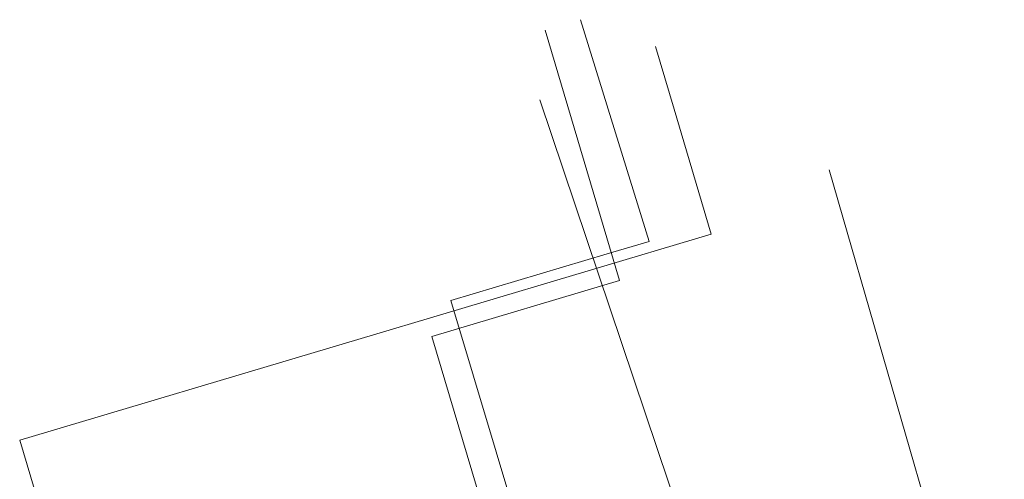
# Model space of a CAD drawing. Header units: metres. Extents: x 191553 to 192958, y 309510 to 310004.
# Tile 13 of 52: x 191794.65 to 191809.74, y 309636.52 to 309643.56. Entities that reach past the tile are written whole.
import ezdxf
from ezdxf.lldxf.tags import DXFTag

# ---------------------------------------------------------------- set-up
doc = ezdxf.new("R2010")
doc.units = ezdxf.units.M
for name, color, linetype, lineweight in [('B-WE-KL-DATA_KABELBED_KPN BV-G', 90, 'Continuous', 18), ('B-WE-KL-DATA_KABELBED_ZIGGO BV-G', 90, 'Continuous', 18), ('B-WE-KL-ET_LS_ENEXIS NETBEHEER BV-G', 190, 'KL-LS-N', 18), ('B-WE-KL-GAS_LD_STAAL_25_ENEXIS NETBEHEER BV-G', 50, 'KL-GAS-LD-N', 18), ('B-WE-KL-WATER_25_NV WATERLEIDINGMAATSCHAPPIJ LIMBURG-G', 170, 'KL-WATER-N', 18), ('B-WE-KL-WATER_33_NV WATERLEIDINGMAATSCHAPPIJ LIMBURG-G', 170, 'KL-WATER-N', 18), ('B-WE-KL-WATER_NV WATERLEIDINGMAATSCHAPPIJ LIMBURG-G', 170, 'KL-WATER-N', 18)]:
    doc.layers.add(name, color=color, linetype=linetype, lineweight=lineweight)
doc.styles.get("Standard").update_dxf_attribs({"font": 'arial.ttf'})
tags = doc.linetypes.add('KL-GAS-LD-N', pattern='A,4,-1,[69,NLCS.SHX,S=0.5,R=0,X=0,Y=0],-1,4,-1,["L",Standard,S=1,R=0,X=0.25,Y=-0.5],-2', length=13).pattern_tags.tags
tags[18] = DXFTag(74, 10)
tags = doc.linetypes.add('KL-LS-N', pattern='A,4,-1,[103,NLCS.SHX,S=0.75,R=0,X=0,Y=0],-1,4,-1,["L",Standard,S=1,R=0,X=0,Y=-0.5],-2', length=13).pattern_tags.tags
tags[18] = DXFTag(74, 10)
doc.linetypes.add('KL-WATER-N', pattern='A,7,-0.5,[168,NLCS.SHX,S=0.75,R=0,X=0.75,Y=0],-2', length=9.5)

msp = doc.modelspace()

# ---------------------------------------------------------------- linework, layer by layer
at = {"layer": 'B-WE-KL-DATA_KABELBED_KPN BV-G', "flags": 128}
msp.add_lwpolyline([(191809.737, 309631.975), (191807.052, 309641.256)], dxfattribs=at)
at = {"layer": 'B-WE-KL-DATA_KABELBED_ZIGGO BV-G', "flags": 128}
msp.add_lwpolyline([(191802.622, 309642.328), (191806.569, 309630.6)], dxfattribs=at)
at = {"layer": 'B-WE-KL-ET_LS_ENEXIS NETBEHEER BV-G', "flags": 128}
for points in [[(191803.655, 309639.971), (191804.298, 309640.161), (191803.247, 309643.558)], [(191805.979, 309631.708), (191803.688, 309631.138), (191801.258, 309639.258), (191803.655, 309639.971)]]:
    msp.add_lwpolyline(points, dxfattribs=at)
at = {"layer": 'B-WE-KL-GAS_LD_STAAL_25_ENEXIS NETBEHEER BV-G', "flags": 128}
msp.add_lwpolyline([(191803.691, 309629.564), (191800.968, 309638.706), (191803.842, 309639.561), (191802.703, 309643.396)], dxfattribs=at)
at = {"layer": 'B-WE-KL-WATER_25_NV WATERLEIDINGMAATSCHAPPIJ LIMBURG-G', "flags": 128}
msp.add_lwpolyline([(191799.594, 309638.587), (191805.249, 309640.27), (191804.679, 309642.187)], dxfattribs=at)
at = {"layer": 'B-WE-KL-WATER_33_NV WATERLEIDINGMAATSCHAPPIJ LIMBURG-G', "flags": 128}
msp.add_lwpolyline([(191804.679, 309642.187), (191804.394, 309643.145)], dxfattribs=at)
at = {"layer": 'B-WE-KL-WATER_NV WATERLEIDINGMAATSCHAPPIJ LIMBURG-G', "flags": 128}
msp.add_lwpolyline([(191796.838, 309629.782), (191794.655, 309637.118), (191799.594, 309638.587)], dxfattribs=at)

doc.saveas('drawing.dxf')
